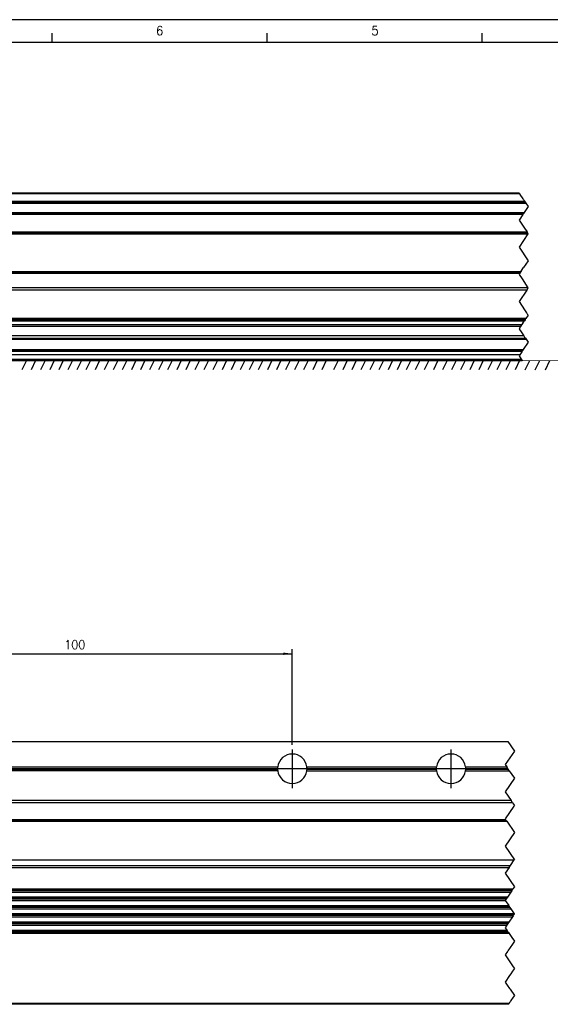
# Model space of a CAD drawing. Header units: millimetres. Extents: x -285 to 970, y -217 to 203.
# Tile 11 of 24: x 11 to 128, y -14 to 203. Entities that reach past the tile are written whole.
import ezdxf

# ---------------------------------------------------------------- set-up
doc = ezdxf.new("R2010")
doc.units = ezdxf.units.MM
doc.linetypes.add('DOT_CENTER', pattern=[14, 12, -1, 0, -1])
doc.layers.add('1', color=7, linetype='Continuous')
doc.styles.add('CONVERTER_11', font='txt.shx', dxfattribs={"width": 0.9})
doc.dimstyles.new('ME10_DIM_40', dxfattribs={"dimtxt": 2, "dimasz": 2, "dimexe": 1, "dimexo": 1, "dimgap": 1, "dimtad": 1, "dimdsep": 46, "dimtxsty": 'CONVERTER_11', "dimsah": 1, "dimcen": 0.09, "dimclrd": 2, "dimclre": 2, "dimclrt": 2, "dimadec": 0, "dimazin": 0, "dimtfac": 1, "dimtdec": 4, "dimtix": 1, "dimtmove": 0, "dimatfit": 3, "dimfxl": 1, "dimtolj": 1, "dimtzin": 0, "dimarcsym": 0})

# ---------------------------------------------------------------- blocks, each defined once
blk = doc.blocks.new('Marco_a2', base_point=(304.21, -212.02))
at = {"layer": '1', "color": 2, "linetype": 'Continuous'}
for p, q in [((309.21, 202.98), (-284.79, 202.98)), ((18.61, 197.98), (18.61, 199.98)), ((66.03, 197.98), (66.03, 199.98)), ((113.44, 197.98), (113.44, 199.98))]:
    blk.add_line(p, q, dxfattribs=at)
at = {"layer": '1', "color": 7, "linetype": 'Continuous'}
blk.add_line((304.21, 197.98), (-264.79, 197.98), dxfattribs=at)
at = {"layer": '1', "color": 2, "char_height": 2, "attachment_point": 4, "line_spacing_factor": 1.20048, "style": 'CONVERTER_11'}
for s, insert in [('6', (41.57, 200.54)), ('5', (89.07, 200.54))]:
    blk.add_mtext(s, dxfattribs=dict(at, insert=insert))
blk = doc.blocks.new('Top', base_point=(304.21, -212.02))
blk.add_blockref('Marco_a2', (304.21, -212.02))
blk = doc.blocks.new('REGLA__10', base_point=(-163.4, 127.69))
at = {"color": 7, "linetype": 'Continuous'}
for p, q in [((121.63, 164.69), (-65.7, 164.69)), ((-54.4, 162.69), (122.97, 162.69)), ((-54.4, 160.2), (122.58, 160.2)), ((-54.4, 155.9), (123.5, 155.9)), ((-54.4, 147.2), (121.91, 147.2)), ((123.3, 143.27), (-54.4, 143.27)), ((123.1, 136.97), (-54.4, 136.97)), ((-54.4, 136.75), (122.95, 136.75)), ((-54.4, 136.72), (122.93, 136.72)), ((122.7, 136.38), (-54.4, 136.38)), ((122.18, 135.59), (-54.4, 135.59)), ((121.92, 135.2), (-54.4, 135.2)), ((122.63, 133.2), (-54.4, 133.2)), ((-54.4, 132.42), (123.15, 132.42)), ((121.78, 128.99), (-152.9, 128.99)), ((122.26, 129.71), (-65.68, 129.71)), ((-55.27, 130.12), (122.53, 130.12)), ((-152.9, 127.99), (122.1, 127.99))]:
    blk.add_line(p, q, dxfattribs=at)
at = {"color": 3, "linetype": 'Continuous'}
for p, q in [((121.77, 164.49), (-65.5, 164.49)), ((-54.4, 162.89), (122.83, 162.89)), ((-54.4, 162.49), (123.1, 162.49)), ((-54.4, 160.37), (122.7, 160.37)), ((-54.4, 160), (122.45, 160)), ((-54.4, 156.1), (123.37, 156.1)), ((-54.4, 155.7), (123.58, 155.7)), ((-54.4, 147.4), (122.05, 147.4)), ((-54.4, 147), (121.78, 147)), ((123.58, 143.77), (-54.4, 143.77)), ((-54.4, 132.62), (123.02, 132.62)), ((-65.47, 129.92), (122.4, 129.92))]:
    blk.add_line(p, q, dxfattribs=at)
at = {"color": 2, "linetype": 'DOT_CENTER'}
for p, q in [((121.63, 164.69), (121.77, 164.49)), ((121.77, 164.49), (121.81, 164.42)), ((121.81, 164.42), (121.83, 164.39)), ((122.49, 163.41), (121.83, 164.39)), ((122.61, 163.24), (122.49, 163.41)), ((122.61, 163.24), (122.64, 163.19)), ((122.64, 163.19), (122.77, 162.99)), ((123.61, 161.74), (122.7, 160.37)), ((122.77, 162.99), (122.79, 162.96)), ((122.79, 162.96), (122.83, 162.89)), ((122.83, 162.89), (122.97, 162.69)), ((122.97, 162.69), (123.1, 162.49)), ((123.1, 162.49), (123.61, 161.74)), ((122.41, 159.94), (121.61, 158.74)), ((121.61, 158.74), (122.81, 156.93)), ((122.45, 160), (122.41, 159.94)), ((122.56, 160.17), (122.45, 160)), ((122.58, 160.2), (122.56, 160.17)), ((122.7, 160.37), (122.58, 160.2)), ((122.81, 156.93), (123.37, 156.1)), ((123.58, 155.7), (121.61, 152.74)), ((123.5, 155.9), (123.37, 156.1)), ((123.5, 155.9), (123.61, 155.74)), ((123.61, 155.74), (123.58, 155.7)), ((121.61, 152.74), (123.61, 149.74)), ((122.1, 147.48), (122.61, 148.24)), ((123.61, 149.74), (122.61, 148.24)), ((121.78, 147), (121.61, 146.74)), ((121.61, 146.74), (122.28, 145.73)), ((121.91, 147.2), (121.78, 147)), ((122.05, 147.4), (121.91, 147.2)), ((122.1, 147.48), (122.05, 147.4)), ((122.28, 145.73), (123.58, 143.77)), ((123.3, 143.27), (123.61, 143.74)), ((123.61, 143.74), (123.58, 143.77)), ((123.3, 143.27), (121.61, 140.74)), ((121.61, 140.74), (122.83, 138.9)), ((122.83, 138.9), (123.27, 138.24)), ((122.95, 136.75), (123.1, 136.97)), ((123.61, 137.74), (123.1, 136.97)), ((123.27, 138.24), (123.31, 138.18)), ((123.31, 138.18), (123.49, 137.9)), ((123.49, 137.9), (123.61, 137.74)), ((121.92, 135.2), (121.61, 134.74)), ((122.18, 135.59), (121.92, 135.2)), ((122.42, 135.96), (122.18, 135.59)), ((122.42, 135.96), (122.7, 136.38)), ((122.78, 136.5), (122.7, 136.38)), ((122.93, 136.72), (122.78, 136.5)), ((122.95, 136.75), (122.93, 136.72)), ((121.61, 134.74), (121.63, 134.69)), ((121.63, 134.69), (121.88, 134.32)), ((121.88, 134.32), (121.9, 134.29)), ((121.9, 134.29), (122.63, 133.2)), ((122.63, 133.2), (122.83, 132.9)), ((122.83, 132.9), (123.02, 132.62)), ((123.02, 132.62), (123.15, 132.42)), ((123.61, 131.74), (122.53, 130.12)), ((123.15, 132.42), (123.61, 131.74)), ((121.78, 128.99), (121.61, 128.74)), ((121.61, 128.74), (122.1, 127.99)), ((122.21, 129.65), (121.78, 128.99)), ((122.26, 129.71), (122.21, 129.65)), ((122.4, 129.92), (122.26, 129.71)), ((122.53, 130.12), (122.4, 129.92)), ((122.1, 127.99), (122.3, 127.69))]:
    blk.add_line(p, q, dxfattribs=at)
at = {"color": 2, "linetype": 'Continuous'}
blk.add_line((-152.9, 127.69), (122.3, 127.69), dxfattribs=at)
blk = doc.blocks.new('Regla_G2_cm340-T__12', base_point=(-163.4, 127.69))
blk.add_blockref('REGLA__10', (-163.4, 127.69))
blk = doc.blocks.new('E', base_point=(17, 145.236))
at = {"layer": '1', "color": 2, "linetype": 'Continuous'}
for p, q in [((12.982, 127.695), (11.982, 125.695)), ((14.982, 127.695), (13.982, 125.695)), ((17.1, 127.695), (16.1, 125.695)), ((19.1, 127.695), (18.1, 125.695)), ((21.1, 127.695), (20.1, 125.695)), ((23.1, 127.695), (22.1, 125.695)), ((25.1, 127.695), (24.1, 125.695)), ((27.1, 127.695), (26.1, 125.695)), ((29.1, 127.695), (28.1, 125.695)), ((31.1, 127.695), (30.1, 125.695)), ((33.1, 127.695), (32.1, 125.695)), ((35.1, 127.695), (34.1, 125.695)), ((37.1, 127.695), (36.1, 125.695)), ((39.1, 127.695), (38.1, 125.695)), ((41.1, 127.695), (40.1, 125.695)), ((43.1, 127.695), (42.1, 125.695)), ((45.1, 127.695), (44.1, 125.695)), ((47.1, 127.695), (46.1, 125.695)), ((49.1, 127.695), (48.1, 125.695)), ((51.1, 127.695), (50.1, 125.695)), ((53.1, 127.695), (52.1, 125.695)), ((55.1, 127.695), (54.1, 125.695)), ((57.1, 127.695), (56.1, 125.695)), ((59.1, 127.695), (58.1, 125.695)), ((61.1, 127.695), (60.1, 125.695)), ((63.1, 127.695), (62.1, 125.695)), ((65.1, 127.695), (64.1, 125.695)), ((67.1, 127.695), (66.1, 125.695)), ((69.1, 127.695), (68.1, 125.695)), ((71.1, 127.695), (70.1, 125.695)), ((73.1, 127.695), (72.1, 125.695)), ((75.1, 127.695), (74.1, 125.695)), ((77.1, 127.695), (76.1, 125.695)), ((79.1, 127.695), (78.1, 125.695)), ((81.718, 127.695), (80.718, 125.695)), ((83.718, 127.695), (82.718, 125.695)), ((85.718, 127.695), (84.718, 125.695)), ((87.718, 127.695), (86.718, 125.695)), ((89.718, 127.695), (88.718, 125.695)), ((91.718, 127.695), (90.718, 125.695)), ((93.718, 127.695), (92.718, 125.695)), ((95.718, 127.695), (94.718, 125.695)), ((97.718, 127.695), (96.718, 125.695)), ((99.718, 127.695), (98.718, 125.695)), ((101.718, 127.695), (100.718, 125.695)), ((103.718, 127.695), (102.718, 125.695)), ((105.718, 127.695), (104.718, 125.695)), ((107.718, 127.695), (106.718, 125.695)), ((109.718, 127.695), (108.718, 125.695)), ((111.718, 127.695), (110.718, 125.695)), ((113.718, 127.695), (112.718, 125.695)), ((115.718, 127.695), (114.718, 125.695)), ((117.718, 127.695), (116.718, 125.695)), ((119.718, 127.695), (118.718, 125.695)), ((121.718, 127.695), (120.718, 125.695)), ((122.954, 125.695), (123.954, 127.695)), ((125.19, 125.695), (126.19, 127.695)), ((127.426, 125.695), (128.426, 127.695))]:
    blk.add_line(p, q, dxfattribs=at)
at = {"layer": '1', "color": 2, "linetype": 'Continuous', "const_width": 0.1}
blk.add_lwpolyline([(-194.216, 127.695), (132.3, 127.695)], dxfattribs=at)
blk.add_blockref('Regla_G2_cm340-T__12', (-163.401, 127.695))
blk = doc.blocks.new('REGLA__36', base_point=(-163.4, -18.42))
at = {"color": 7, "linetype": 'Continuous'}
for p, q in [((-21.4, 43.58), (119.17, 43.59)), ((-19.4, 38.03), (68.38, 38.03)), ((68.38, 37.15), (-19.4, 37.14)), ((74.82, 38.03), (103.38, 38.03)), ((74.82, 37.15), (103.38, 37.15)), ((109.82, 38.03), (118.88, 38.03)), ((109.82, 37.15), (119.46, 37.15)), ((119.84, 30.59), (-151.1, 30.58)), ((-151.1, 26.17), (118.77, 26.19)), ((-147.03, 26), (118.89, 26.01)), ((-152.9, 17.44), (120.54, 17.46)), ((120.26, 11.04), (-151.1, 11.02)), ((-151.1, 10.34), (119.8, 10.36)), ((119.04, 9.21), (-151.1, 9.19)), ((-151.1, 8.5), (118.58, 8.52)), ((-151.1, 7.35), (119.32, 7.37)), ((-151.1, 6.67), (119.77, 6.69)), ((120.54, 5.54), (-151.1, 5.52)), ((-151.1, 4.84), (120.14, 4.86)), ((119.37, 3.71), (-151.1, 3.69)), ((-151.1, 3.01), (118.91, 3.02)), ((118.98, 1.87), (-151.1, 1.86)), ((119.44, 1.19), (-151.1, 1.17)), ((119.29, -14.41), (-151.1, -14.42))]:
    blk.add_line(p, q, dxfattribs=at)
at = {"color": 2, "linetype": 'DOT_CENTER'}
for p, q in [((119.17, 43.59), (120.57, 41.5)), ((120.57, 41.5), (118.57, 38.5)), ((118.57, 38.5), (118.88, 38.03)), ((119.12, 37.66), (118.88, 38.03)), ((119.12, 37.66), (119.22, 37.52)), ((119.46, 37.15), (119.22, 37.52)), ((119.46, 37.15), (120.57, 35.5)), ((120.57, 35.5), (118.57, 32.5)), ((118.57, 32.5), (119.84, 30.59)), ((120.17, 30.09), (119.84, 30.59)), ((120.45, 29.32), (118.57, 26.5)), ((120.17, 30.09), (120.57, 29.5)), ((120.57, 29.5), (120.45, 29.32)), ((118.57, 26.5), (118.64, 26.39)), ((118.77, 26.19), (118.64, 26.39)), ((118.77, 26.19), (118.82, 26.12)), ((118.89, 26.01), (118.82, 26.12)), ((118.89, 26.01), (120.57, 23.5)), ((120.57, 23.5), (118.57, 20.5)), ((118.57, 20.5), (120.57, 17.5)), ((119.72, 16.24), (120.54, 17.46)), ((120.57, 17.5), (120.54, 17.46)), ((119.41, 15.77), (118.57, 14.5)), ((119.41, 15.77), (119.72, 16.24)), ((118.57, 14.5), (120.57, 11.5)), ((120.26, 11.04), (120.08, 10.77)), ((120.57, 11.5), (120.26, 11.04)), ((118.76, 8.79), (118.58, 8.52)), ((118.86, 8.94), (118.76, 8.79)), ((119.04, 9.21), (118.86, 8.94)), ((119.8, 10.36), (119.04, 9.21)), ((119.98, 10.63), (119.8, 10.36)), ((120.08, 10.77), (119.98, 10.63)), ((118.58, 8.52), (118.57, 8.5)), ((118.57, 8.5), (119.32, 7.37)), ((119.32, 7.37), (119.5, 7.1)), ((119.5, 7.1), (119.59, 6.96)), ((119.59, 6.96), (119.77, 6.69)), ((119.77, 6.69), (120.54, 5.54)), ((120.14, 4.86), (119.37, 3.71)), ((120.32, 5.13), (120.14, 4.86)), ((120.41, 5.27), (120.32, 5.13)), ((120.57, 5.5), (120.41, 5.27)), ((120.54, 5.54), (120.57, 5.5)), ((118.91, 3.02), (118.57, 2.5)), ((118.57, 2.5), (118.98, 1.87)), ((119.1, 3.29), (118.91, 3.02)), ((119.19, 3.44), (119.1, 3.29)), ((119.37, 3.71), (119.19, 3.44)), ((118.98, 1.87), (119.16, 1.6)), ((119.16, 1.6), (119.23, 1.51)), ((119.23, 1.51), (119.26, 1.46)), ((119.26, 1.46), (119.44, 1.19)), ((119.44, 1.19), (120.17, 0.1)), ((120.17, 0.1), (120.43, -0.29)), ((120.13, -1.15), (119.15, -2.62)), ((120.57, -0.5), (120.13, -1.15)), ((120.43, -0.29), (120.57, -0.5)), ((119.06, -2.75), (118.57, -3.5)), ((118.57, -3.5), (118.7, -3.71)), ((118.7, -3.71), (118.84, -3.91)), ((118.84, -3.91), (120.33, -6.14)), ((119.06, -2.75), (119.15, -2.62)), ((120.57, -6.5), (120.14, -7.14)), ((120.33, -6.14), (120.38, -6.22)), ((120.38, -6.22), (120.5, -6.41)), ((120.5, -6.41), (120.57, -6.5)), ((119.53, -8.06), (118.57, -9.5)), ((119.78, -7.68), (119.53, -8.06)), ((120.14, -7.14), (119.78, -7.68)), ((118.57, -9.5), (119.16, -10.39)), ((119.16, -10.39), (119.35, -10.68)), ((119.35, -10.68), (119.37, -10.7)), ((119.37, -10.7), (119.52, -10.93)), ((119.58, -11.03), (119.52, -10.93)), ((119.58, -11.03), (119.62, -11.08)), ((119.62, -11.08), (120.57, -12.5)), ((120.33, -12.85), (119.83, -13.61)), ((120.57, -12.5), (120.33, -12.85)), ((119.29, -14.41), (119.43, -14.21)), ((119.53, -14.05), (119.43, -14.21)), ((119.69, -13.81), (119.53, -14.05)), ((119.83, -13.61), (119.69, -13.81))]:
    blk.add_line(p, q, dxfattribs=at)
at = {"color": 3, "linetype": 'Continuous'}
for p, q in [((-19.4, 37.65), (68.35, 37.66)), ((-19.4, 37.51), (68.35, 37.52)), ((74.85, 37.66), (103.35, 37.66)), ((74.85, 37.52), (103.35, 37.52)), ((109.85, 37.66), (119.12, 37.66)), ((109.85, 37.52), (119.22, 37.52)), ((120.17, 30.09), (-151.1, 30.08)), ((-151.1, 26.37), (118.64, 26.39)), ((-146.92, 26.1), (118.82, 26.12)), ((-152.9, 16.22), (119.72, 16.24)), ((-151.1, 15.75), (119.41, 15.77)), ((120.08, 10.77), (-151.1, 10.75)), ((119.98, 10.63), (-151.1, 10.61)), ((118.86, 8.94), (-151.1, 8.92)), ((118.76, 8.79), (-151.1, 8.78)), ((119.5, 7.1), (-151.1, 7.08)), ((119.59, 6.96), (-151.1, 6.94)), ((120.41, 5.27), (-151.1, 5.25)), ((120.32, 5.13), (-151.1, 5.11)), ((119.19, 3.44), (-151.1, 3.42)), ((119.1, 3.29), (-151.1, 3.28)), ((119.16, 1.6), (-151.1, 1.58)), ((119.26, 1.46), (-151.1, 1.44)), ((119.43, -14.21), (-151.1, -14.22))]:
    blk.add_line(p, q, dxfattribs=at)
at = {"color": 7, "linetype": 'Continuous'}
for centre, start, end in [((71.6, 37.59), 7.81, 172.1977), ((106.6, 37.59), 7.81, 172.1977), ((71.6, 37.59), 172.1977, 178.7572), ((71.6, 37.59), 178.7572, 181.2506), ((71.6, 37.59), 181.2506, 187.81), ((71.6, 37.59), 187.81, 352.1977), ((71.6, 37.59), 1.2506, 7.81), ((71.6, 37.59), 352.1977, 358.7572), ((71.6, 37.59), 358.7572, 1.2506), ((106.6, 37.59), 172.1977, 178.7572), ((106.6, 37.59), 178.7572, 181.2506), ((106.6, 37.59), 181.2506, 187.81), ((106.6, 37.59), 187.81, 352.1977), ((106.6, 37.59), 1.2506, 7.81), ((106.6, 37.59), 352.1977, 358.7572), ((106.6, 37.59), 358.7572, 1.2506)]:
    blk.add_arc(centre, 3.25, start, end, dxfattribs=at)
at = {"layer": '1', "color": 2, "linetype": 'DOT_CENTER'}
for p, q in [((71.6, 41.84), (71.6, 33.34)), ((106.6, 41.84), (106.6, 33.34)), ((75.85, 37.59), (67.35, 37.59)), ((110.85, 37.59), (102.35, 37.59))]:
    blk.add_line(p, q, dxfattribs=at)
blk = doc.blocks.new('Regla_G2_cm340-T__37', base_point=(-163.4, -41.42))
blk.add_blockref('REGLA__36', (-163.4, -18.42))
blk = doc.blocks.new('*D79')
at = {"layer": '1', "color": 2, "linetype": 'Continuous'}
for p, q in [((-28.4, 45.33), (-28.4, 63.98)), ((71.6, 42.84), (71.6, 63.98)), ((-28.4, 62.98), (71.6, 62.98))]:
    blk.add_line(p, q, dxfattribs=at)
at = {"layer": '1', "color": 2}
for points in [[(-26.4, 63.24), (-26.4, 62.71), (-28.4, 62.98)], [(69.6, 62.71), (69.6, 63.24), (71.6, 62.98)]]:
    blk.add_solid(points, dxfattribs=at)
at = {"layer": '1', "color": 2, "insert": (21.31, 63.98), "char_height": 2, "attachment_point": 7, "rotation": 0.0001, "line_spacing_factor": 0.60024, "style": 'CONVERTER_11'}
blk.add_mtext('100', dxfattribs=at)
blk = doc.blocks.new('A__38', base_point=(17, 1))
blk.add_blockref('Regla_G2_cm340-T__37', (-163.401, -41.424))
at = {"layer": '1'}
dim = blk.add_linear_dim(base=(-28.402, 62.975), p1=(71.598, 41.84), p2=(-28.402, 44.333), dimstyle='ME10_DIM_40', dxfattribs=at)
dim.commit()
dim.dimension.update_dxf_attribs({"geometry": '*D79', "text_midpoint": (23.409, 64.975), "text_rotation": 0.00014})

msp = doc.modelspace()

# ---------------------------------------------------------------- block references
for name, p in [('Top', (304.21, -212.02)), ('E', (17, 145.24)), ('A__38', (17, 1))]:
    msp.add_blockref(name, p)

doc.saveas('drawing.dxf')
